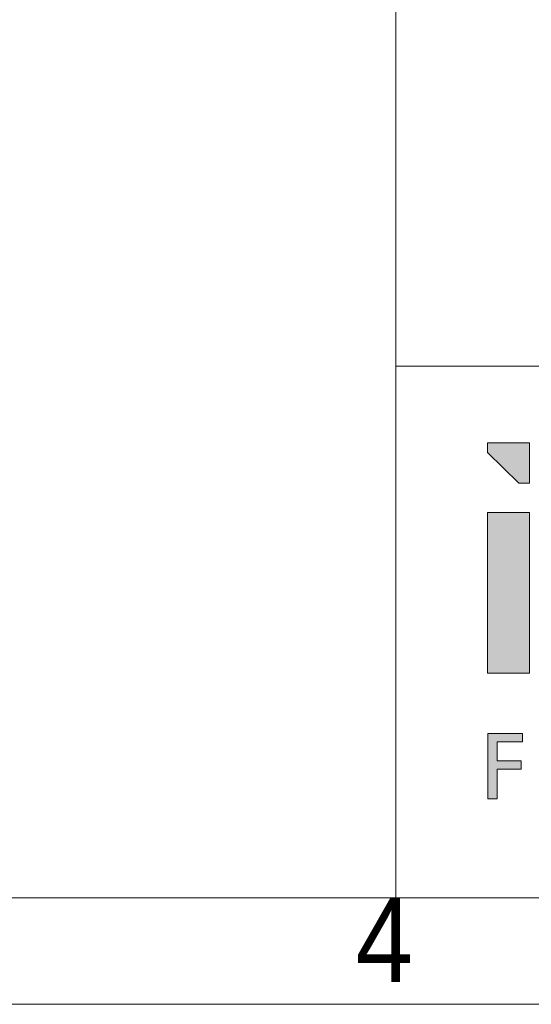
# Paper-space layout 'Hoja2' of a CAD drawing. Header units: millimetres. Extents: x 450 to 25135, y 150 to 17673.
# Tile 6 of 19: x 18999 to 19721, y 150 to 1539. Entities that reach past the tile are written whole.
import ezdxf

# ---------------------------------------------------------------- set-up
doc = ezdxf.new("R2010")
doc.units = ezdxf.units.MM
doc.linetypes.add('SLD-Continua', pattern=[0])
doc.styles.add('SLDTEXTSTYLE3', font='GOTHIC.TTF', dxfattribs={"width": 0.913})

# ---------------------------------------------------------------- blocks, each defined once
blk = doc.blocks.new('Bloque1')
at = {"linetype": 'Continuous', "ltscale": 35}
for points in [[(188.3, 516.1), (188.3, 572.9), (129.2, 572.9), (129.2, 559.2), (173.5, 516.1)], [(188.3, 474.8), (129.2, 474.8), (129.2, 248.1), (188.3, 248.1)], [(142.7, 151.2), (178.5, 151.2), (178.5, 162.8), (129.6, 162.8), (129.6, 70.8), (142.7, 70.8), (142.7, 112.7), (176.9, 112.7), (176.9, 124.3), (142.7, 124.3)], [(142.7, 151.2), (178.5, 151.2), (178.5, 162.8), (129.6, 162.8), (129.6, 70.8), (142.7, 70.8), (142.7, 112.7), (176.9, 112.7), (176.9, 124.3), (142.7, 124.3)]]:
    blk.add_hatch(color=7, dxfattribs=at).paths.add_polyline_path(points, flags=0)
at = {"color": 7, "linetype": 'SLD-Continua', "lineweight": 18, "ltscale": 35}
for p, q in [((129.2, 572.9), (129.2, 559.2)), ((188.3, 572.9), (129.2, 572.9)), ((188.3, 572.9), (188.3, 516.1)), ((129.2, 559.2), (173.5, 516.1)), ((173.5, 516.1), (188.3, 516.1)), ((129.2, 248.1), (129.2, 474.8)), ((129.2, 474.8), (188.3, 474.8)), ((188.3, 474.8), (188.3, 248.1)), ((188.3, 248.1), (129.2, 248.1)), ((129.6, 70.8), (129.6, 162.8)), ((129.6, 162.8), (178.5, 162.8)), ((129.6, 70.8), (129.6, 162.8)), ((178.5, 162.8), (178.5, 151.2)), ((142.7, 151.2), (142.7, 124.3)), ((178.5, 151.2), (142.7, 151.2)), ((142.7, 124.3), (176.9, 124.3)), ((176.9, 112.7), (142.7, 112.7)), ((142.7, 112.7), (142.7, 70.8)), ((176.9, 124.3), (176.9, 112.7)), ((142.7, 70.8), (129.6, 70.8))]:
    blk.add_line(p, q, dxfattribs=at)

psp = doc.layouts.new('Hoja2')

# ---------------------------------------------------------------- linework, layer by layer
at = {"color": 7, "linetype": 'SLD-Continua', "lineweight": 18, "ltscale": 30}
for p, q in [((19530, 1650), (19530, 300)), ((19530, 1050), (22230, 1050)), ((24930, 300), (600, 300)), ((19530, 300), (18480, 300)), ((19530, 300), (24930, 300)), ((25080, 150), (450, 150))]:
    psp.add_line(p, q, dxfattribs=at)

# ---------------------------------------------------------------- block references
at = {"color": 7, "linetype": 'Continuous', "ltscale": 30}
psp.add_blockref('Bloque1', (19530.289, 368.939), dxfattribs=at)

# ---------------------------------------------------------------- texts
at = {"color": 7, "linetype": 'Continuous', "lineweight": 0, "ltscale": 30, "insert": (19513.801, 300.409), "char_height": 119.062, "attachment_point": 2, "style": 'SLDTEXTSTYLE3'}
psp.add_mtext('4', dxfattribs=at)

doc.saveas('drawing.dxf')
